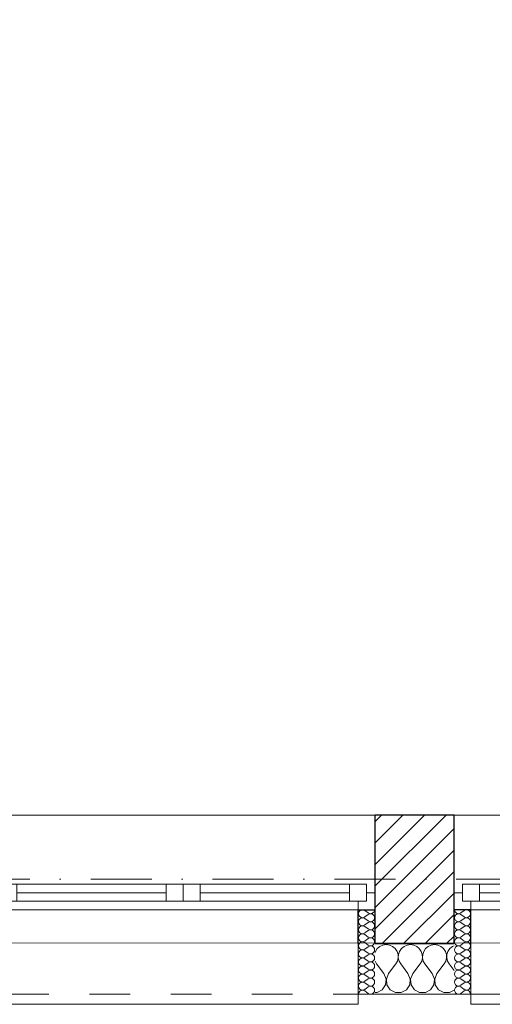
# Model space of a CAD drawing. Header units: millimetres. Extents: x 172139 to 266886, y 89525 to 138225.
# Tile 83 of 94: x 221631 to 223028, y 106825 to 109738. Entities that reach past the tile are written whole.
import ezdxf

# ---------------------------------------------------------------- set-up
doc = ezdxf.new("R2010")
doc.units = ezdxf.units.MM
doc.header["$MEASUREMENT"] = 0
doc.linetypes.add('Kropki i Kreski', pattern=[360, 180, -90, 0, -90])
doc.linetypes.add('Przerywana', pattern=[240, 120, -120])
for name, color, linetype in [('Konstrukcja - Siatki mod', 7, 'Continuous'), ('KR_INW', 7, 'Continuous'), ('NAPIS_SODON', 7, 'Continuous'), ('Okna ArchiCADa', 7, 'Continuous')]:
    doc.layers.add(name, color=color, linetype=linetype)
doc.layers.add('Konstrukcja - Siatki mod_Nr_pióra__48', color=7, linetype='Continuous', lineweight=15, true_color=0xa80f02)
doc.layers.add('KR_INW_Nr_pióra__102', color=7, linetype='Continuous', lineweight=5, true_color=0xcccccc)
for name, color, linetype, lineweight in [('KR_INW_Nr_pióra__101', 252, 'Continuous', 5), ('KR_INW_Nr_pióra__27', 7, 'Continuous', 25), ('KR_INW_Nr_pióra__47', 7, 'Continuous', 15), ('NAPIS_SODON_Nr_pióra__1', 7, 'Continuous', 13), ('Okna ArchiCADa_Nr_pióra__1', 7, 'Continuous', 13), ('Okna ArchiCADa_Nr_pióra__27', 7, 'Continuous', 25)]:
    doc.layers.add(name, color=color, linetype=linetype, lineweight=lineweight)

# ---------------------------------------------------------------- blocks, each defined once
blk = doc.blocks.new('Strop_1', base_point=(179225, 121523.3))
at = {"layer": 'NAPIS_SODON_Nr_pióra__1', "linetype": 'Continuous', "flags": 128}
blk.add_lwpolyline([(179225, 121523.3), (179225.9, 107003.8), (250898.3, 107008.3), (250897.4, 121527.8)], close=True, dxfattribs=at)
blk = doc.blocks.new('*X167')
at = {"layer": 'KR_INW_Nr_pióra__102', "linetype": 'Continuous'}
for p, q in [((222687.9, 106989.9), (222682.3, 106981.8)), ((222695.5, 106996.2), (222687.9, 106989.9)), ((222704.5, 107000.2), (222695.5, 106996.2)), ((222714.3, 107001.6), (222704.5, 107000.2)), ((222724, 107000.2), (222714.3, 107001.6)), ((222733.1, 106996.2), (222724, 107000.2)), ((222740.6, 106989.9), (222733.1, 106996.2)), ((222746.2, 106981.8), (222740.6, 106989.9)), ((222759.4, 106989.9), (222753.8, 106981.8)), ((222766.9, 106996.2), (222759.4, 106989.9)), ((222776, 107000.2), (222766.9, 106996.2)), ((222785.7, 107001.6), (222776, 107000.2)), ((222795.5, 107000.2), (222785.7, 107001.6)), ((222804.5, 106996.2), (222795.5, 107000.2)), ((222812.1, 106989.9), (222804.5, 106996.2)), ((222817.7, 106981.8), (222812.1, 106989.9)), ((222830.8, 106989.9), (222825.2, 106981.8)), ((222838.4, 106996.2), (222830.8, 106989.9)), ((222847.4, 107000.2), (222838.4, 106996.2)), ((222857.1, 107001.6), (222847.4, 107000.2)), ((222866.9, 107000.2), (222857.1, 107001.6)), ((222875.9, 106996.2), (222866.9, 107000.2)), ((222883.5, 106989.9), (222875.9, 106996.2)), ((222889.1, 106981.8), (222883.5, 106989.9)), ((222902.2, 106989.9), (222896.6, 106981.8)), ((222909.8, 106996.2), (222902.2, 106989.9)), ((222914.7, 106998.4), (222909.8, 106996.2)), ((222682.3, 106981.8), (222681.2, 106978.4)), ((222749.4, 106972.5), (222746.2, 106981.8)), ((222747.6, 106953.1), (222749.9, 106962.6)), ((222749.9, 106962.6), (222749.4, 106972.5)), ((222750.6, 106972.5), (222750.1, 106962.6)), ((222750.1, 106962.6), (222752.4, 106953.1)), ((222753.8, 106981.8), (222750.6, 106972.5)), ((222820.8, 106972.5), (222817.7, 106981.8)), ((222819.1, 106953.1), (222821.3, 106962.6)), ((222821.3, 106962.6), (222820.8, 106972.5)), ((222822.1, 106972.5), (222821.6, 106962.6)), ((222821.6, 106962.6), (222823.8, 106953.1)), ((222825.2, 106981.8), (222822.1, 106972.5)), ((222892.2, 106972.5), (222889.1, 106981.8)), ((222890.5, 106953.1), (222892.7, 106962.6)), ((222892.7, 106962.6), (222892.2, 106972.5)), ((222893.5, 106972.5), (222893, 106962.6)), ((222893, 106962.6), (222895.2, 106953.1)), ((222896.6, 106981.8), (222893.5, 106972.5)), ((222681.2, 106952.6), (222685.7, 106944.4)), ((222707.1, 106915.9), (222685.7, 106944.4)), ((222721.4, 106915.9), (222742.9, 106944.4)), ((222742.9, 106944.4), (222747.6, 106953.1)), ((222752.4, 106953.1), (222757.1, 106944.4)), ((222778.6, 106915.9), (222757.1, 106944.4)), ((222792.9, 106915.9), (222814.3, 106944.4)), ((222814.3, 106944.4), (222819.1, 106953.1)), ((222823.8, 106953.1), (222828.6, 106944.4)), ((222850, 106915.9), (222828.6, 106944.4)), ((222864.3, 106915.9), (222885.7, 106944.4)), ((222885.7, 106944.4), (222890.5, 106953.1)), ((222895.2, 106953.1), (222900, 106944.4)), ((222914.7, 106924.8), (222900, 106944.4)), ((222713.9, 106899.8), (222707.1, 106915.9)), ((222721.4, 106915.9), (222714.7, 106899.8)), ((222785.3, 106899.8), (222778.6, 106915.9)), ((222792.9, 106915.9), (222786.1, 106899.8)), ((222856.7, 106899.8), (222850, 106915.9)), ((222864.3, 106915.9), (222857.6, 106899.8)), ((222702.6, 106868), (222712.2, 106882.5)), ((222712.2, 106882.5), (222713.9, 106899.8)), ((222714.7, 106899.8), (222716.3, 106882.5)), ((222716.3, 106882.5), (222726, 106868)), ((222774, 106868), (222783.7, 106882.5)), ((222783.7, 106882.5), (222785.3, 106899.8)), ((222786.1, 106899.8), (222787.8, 106882.5)), ((222787.8, 106882.5), (222797.4, 106868)), ((222845.5, 106868), (222855.1, 106882.5)), ((222855.1, 106882.5), (222856.7, 106899.8)), ((222857.6, 106899.8), (222859.2, 106882.5)), ((222859.2, 106882.5), (222868.8, 106868)), ((222681.2, 106859.8), (222687.3, 106859.8)), ((222687.3, 106859.8), (222702.6, 106868)), ((222726, 106868), (222741.3, 106859.8)), ((222741.3, 106859.8), (222758.7, 106859.8)), ((222758.7, 106859.8), (222774, 106868)), ((222797.4, 106868), (222812.7, 106859.8)), ((222812.7, 106859.8), (222830.1, 106859.8)), ((222830.1, 106859.8), (222845.5, 106868)), ((222868.8, 106868), (222884.2, 106859.8)), ((222884.2, 106859.8), (222901.6, 106859.8)), ((222901.6, 106859.8), (222914.7, 106866.9))]:
    blk.add_line(p, q, dxfattribs=at)
blk = doc.blocks.new('*X210')
at = {"layer": 'KR_INW_Nr_pióra__102', "linetype": 'Continuous'}
for p, q in [((222660.9, 107095.6), (222651.4, 107102.8)), ((222660.9, 107090.9), (222651.4, 107083.7)), ((222660.9, 107071.8), (222651.4, 107079)), ((222660.9, 107067), (222651.4, 107059.9)), ((222660.9, 107048), (222651.4, 107055.1)), ((222660.9, 107043.2), (222651.4, 107036.1)), ((222660.9, 107024.2), (222651.4, 107031.3)), ((222660.9, 107019.4), (222651.4, 107012.3)), ((222660.9, 107000.4), (222651.4, 107007.5)), ((222660.9, 106995.6), (222651.4, 106988.5)), ((222660.9, 106976.6), (222651.4, 106983.7)), ((222660.9, 106971.8), (222651.4, 106964.7)), ((222660.9, 106952.8), (222651.4, 106959.9)), ((222660.9, 106948), (222651.4, 106940.9)), ((222660.9, 106929), (222651.4, 106936.1)), ((222660.9, 106924.2), (222651.4, 106917)), ((222660.9, 106905.1), (222651.4, 106912.3)), ((222660.9, 106900.4), (222651.4, 106893.2)), ((222660.9, 106881.3), (222651.4, 106888.5)), ((222660.9, 106876.6), (222651.4, 106869.4)), ((222660.9, 106857.5), (222651.4, 106864.7))]:
    blk.add_line(p, q, dxfattribs=at)
for centre, start, end in [((222644.3, 107093.2), 53.1301, 180), ((222668.1, 107105.1), 233.1301, 0), ((222644.3, 107093.2), 180, 306.8699), ((222644.3, 107069.4), 53.1301, 180), ((222668.1, 107081.3), 233.1301, 126.8699), ((222644.3, 107069.4), 180, 306.8699), ((222644.3, 107045.6), 53.1301, 180), ((222668.1, 107057.5), 233.1301, 126.8699), ((222644.3, 107045.6), 180, 306.8699), ((222644.3, 107021.8), 53.1301, 180), ((222644.3, 107021.8), 180, 306.8699), ((222668.1, 107033.7), 233.1301, 126.8699), ((222668.1, 107009.9), 233.1301, 126.8699), ((222644.3, 106998), 53.1301, 180), ((222644.3, 106998), 180, 306.8699), ((222668.1, 106986.1), 233.1301, 126.8699), ((222644.3, 106974.2), 53.1301, 180), ((222644.3, 106974.2), 180, 306.8699), ((222644.3, 106950.4), 53.1301, 180), ((222668.1, 106962.3), 233.1301, 126.8699), ((222644.3, 106950.4), 180, 306.8699), ((222644.3, 106926.6), 53.1301, 180), ((222668.1, 106938.5), 233.1301, 126.8699), ((222644.3, 106926.6), 180, 306.8699), ((222644.3, 106902.8), 53.1301, 180), ((222644.3, 106902.8), 180, 306.8699), ((222668.1, 106914.7), 233.1301, 126.8699), ((222668.1, 106890.9), 233.1301, 126.8699), ((222644.3, 106879), 53.1301, 180), ((222644.3, 106879), 180, 306.8699), ((222668.1, 106867), 233.1301, 126.8699), ((222644.3, 106855.1), 53.1301, 180)]:
    blk.add_arc(centre, 11.9, start, end, dxfattribs=at)
blk = doc.blocks.new('*X211')
at = {"layer": 'KR_INW_Nr_pióra__102', "linetype": 'Continuous'}
for p, q in [((222935, 107095.6), (222944.5, 107102.8)), ((222935, 107090.9), (222944.5, 107083.7)), ((222935, 107071.8), (222944.5, 107079)), ((222935, 107067), (222944.5, 107059.9)), ((222935, 107048), (222944.5, 107055.1)), ((222935, 107043.2), (222944.5, 107036.1)), ((222935, 107024.2), (222944.5, 107031.3)), ((222935, 107019.4), (222944.5, 107012.3)), ((222935, 107000.4), (222944.5, 107007.5)), ((222935, 106995.6), (222944.5, 106988.5)), ((222935, 106976.6), (222944.5, 106983.7)), ((222935, 106971.8), (222944.5, 106964.7)), ((222935, 106952.8), (222944.5, 106959.9)), ((222935, 106948), (222944.5, 106940.9)), ((222935, 106929), (222944.5, 106936.1)), ((222935, 106924.2), (222944.5, 106917)), ((222935, 106905.1), (222944.5, 106912.3)), ((222935, 106900.4), (222944.5, 106893.2)), ((222935, 106881.3), (222944.5, 106888.5)), ((222935, 106876.6), (222944.5, 106869.4)), ((222935, 106857.5), (222944.5, 106864.7))]:
    blk.add_line(p, q, dxfattribs=at)
for centre, start, end in [((222927.8, 107105.1), 180, 306.8699), ((222951.6, 107093.2), 0, 126.8699), ((222927.8, 107081.3), 53.1301, 306.8699), ((222951.6, 107093.2), 233.1301, 0), ((222951.6, 107069.4), 0, 126.8699), ((222927.8, 107057.5), 53.1301, 306.8699), ((222951.6, 107069.4), 233.1301, 0), ((222951.6, 107045.6), 0, 126.8699), ((222927.8, 107033.7), 53.1301, 306.8699), ((222927.8, 107009.9), 53.1301, 306.8699), ((222951.6, 107045.6), 233.1301, 0), ((222951.6, 107021.8), 0, 126.8699), ((222951.6, 107021.8), 233.1301, 0), ((222927.8, 106986.1), 53.1301, 306.8699), ((222951.6, 106998), 0, 126.8699), ((222951.6, 106998), 233.1301, 0), ((222927.8, 106962.3), 53.1301, 306.8699), ((222951.6, 106974.2), 0, 126.8699), ((222951.6, 106974.2), 233.1301, 0), ((222951.6, 106950.4), 0, 126.8699), ((222927.8, 106938.5), 53.1301, 306.8699), ((222951.6, 106950.4), 233.1301, 0), ((222951.6, 106926.6), 0, 126.8699), ((222927.8, 106914.7), 53.1301, 306.8699), ((222927.8, 106890.9), 53.1301, 306.8699), ((222951.6, 106926.6), 233.1301, 0), ((222951.6, 106902.8), 0, 126.8699), ((222951.6, 106902.8), 233.1301, 0), ((222927.8, 106867), 53.1301, 306.8699), ((222951.6, 106879), 0, 126.8699), ((222951.6, 106879), 233.1301, 0), ((222951.6, 106855.1), 0, 126.8699)]:
    blk.add_arc(centre, 11.9, start, end, dxfattribs=at)
blk = doc.blocks.new('Okno dwuskrzydłowe 19_5')
at = {"layer": 'Okna ArchiCADa_Nr_pióra__1', "linetype": 'Continuous'}
for p, q in [((-566.8, 230), (566.8, 230)), ((-566.8, 0), (-541.8, 0)), ((-541.8, 25), (-491.8, 25)), ((-541.8, -25), (-541.8, 25)), ((-541.8, 0), (-541.8, -25)), ((-491.8, 25), (-50, 25)), ((-491.8, 25), (-491.8, -25)), ((-491.8, 25), (-50, 25)), ((-491.8, 0), (-50, 0)), ((-50, -25), (-50, 25)), ((-50, 25), (0, 25)), ((0, 25), (0, -25)), ((0, 25), (50, 25)), ((0, -25), (0, 25)), ((50, 25), (491.8, 25)), ((50, 25), (50, -25)), ((50, 25), (491.8, 25)), ((50, 0), (491.8, 0)), ((491.8, -25), (491.8, 25)), ((491.8, 25), (541.8, 25)), ((541.8, 25), (541.8, -25)), ((541.8, -25), (541.8, 0)), ((541.8, 0), (566.8, 0)), ((-541.8, -25), (-516.8, -25)), ((-491.8, -25), (-541.8, -25)), ((-516.8, -25), (-516.8, -50)), ((-50, -25), (-491.8, -25)), ((0, -25), (-50, -25)), ((50, -25), (0, -25)), ((491.8, -25), (50, -25)), ((541.8, -25), (491.8, -25)), ((516.8, -50), (516.8, -25)), ((516.8, -25), (541.8, -25)), ((-516.8, -50), (-566.8, -50)), ((0, -50), (-516.8, -50)), ((516.8, -50), (0, -50)), ((566.8, -50), (516.8, -50)), ((-516.8, -300), (-516.8, -330)), ((516.8, -330), (516.8, -300)), ((-516.8, -330), (516.8, -330))]:
    blk.add_line(p, q, dxfattribs=at)
at = {"layer": 'Okna ArchiCADa_Nr_pióra__1', "linetype": 'Przerywana'}
blk.add_line((-516.8, -300), (516.8, -300), dxfattribs=at)
at = {"layer": 'Okna ArchiCADa_Nr_pióra__27', "linetype": 'Continuous'}
for p, q in [((-566.8, -50), (-566.8, 0)), ((566.8, -50), (566.8, 0)), ((-516.8, -50), (-566.8, -50)), ((516.8, -50), (566.8, -50))]:
    blk.add_line(p, q, dxfattribs=at)
blk = doc.blocks.new('Ściana_3', base_point=(179075.1, 106855.1))
at = {"layer": 'KR_INW_Nr_pióra__101', "linetype": 'Continuous'}
h = blk.add_hatch(dxfattribs=at)
h.set_pattern_fill('Cegła_licówka', color=256, style=0, pattern_type=2)
h.set_pattern_definition([(45, (0, 0), (-31.819804, 31.819804), [])])
h.paths.add_polyline_path([(222681.2, 107155.1), (222681.2, 107105.1), (222681.2, 107005.1), (222914.7, 107005.1), (222914.7, 107105.1), (222914.7, 107155.1), (222914.7, 107385.1), (222681.2, 107385.1)])
at = {"layer": 'KR_INW_Nr_pióra__27', "linetype": 'Continuous'}
for p, q in [((222681.2, 107155.1), (222681.2, 107385.1)), ((222914.7, 107155.1), (222914.7, 107385.1)), ((222681.2, 107105.1), (222681.2, 107155.1)), ((222914.7, 107105.1), (222914.7, 107155.1)), ((222631.2, 107005.1), (222631.2, 107105.1)), ((222631.2, 107105.1), (222681.2, 107105.1)), ((222681.2, 107005.1), (222681.2, 107105.1)), ((222914.7, 107005.1), (222914.7, 107105.1)), ((222964.7, 107105.1), (222914.7, 107105.1)), ((222964.7, 107005.1), (222964.7, 107105.1)), ((222681.2, 107005.1), (222914.7, 107005.1))]:
    blk.add_line(p, q, dxfattribs=at)
at = {"layer": 'KR_INW_Nr_pióra__27', "linetype": 'Continuous', "flags": 128}
blk.add_lwpolyline([(222914.7, 107385.1), (222681.2, 107385.1)], dxfattribs=at)
at = {"layer": 'KR_INW_Nr_pióra__47', "linetype": 'Continuous'}
for p, q in [((222681.2, 107105.1), (222631.2, 107105.1)), ((222631.2, 107105.1), (222631.2, 106855.1)), ((222914.7, 107105.1), (222964.7, 107105.1)), ((222964.7, 107105.1), (222964.7, 106855.1)), ((222631.2, 106855.1), (222631.2, 107005.1)), ((222964.7, 106855.1), (222964.7, 107005.1)), ((222681.2, 106855.1), (222631.2, 106855.1)), ((222914.7, 106855.1), (222964.7, 106855.1))]:
    blk.add_line(p, q, dxfattribs=at)
at = {"layer": 'KR_INW_Nr_pióra__47', "linetype": 'Continuous', "flags": 128}
blk.add_lwpolyline([(222681.2, 106855.1), (222914.7, 106855.1)], dxfattribs=at)
at = {"layer": 'KR_INW'}
for name in ['*X210', '*X211', '*X167']:
    blk.add_blockref(name, (0, 0), dxfattribs=at)
at = {"layer": 'Okna ArchiCADa', "color": 21, "linetype": 'Continuous', "lineweight": 13, "true_color": 0xff9955, "zscale": 1000}
for p in [(222114.4, 107155.1), (223481.5, 107155.1)]:
    blk.add_blockref('Okno dwuskrzydłowe 19_5', p, dxfattribs=at)
blk = doc.blocks.new('Standardowy znacznik siatki_10')
at = {"layer": 'Konstrukcja - Siatki mod_Nr_pióra__48', "linetype": 'Kropki i Kreski'}
blk.add_line((1000, 0), (72912, 0), dxfattribs=at)

msp = doc.modelspace()

# ---------------------------------------------------------------- block references
at = {"layer": 'Konstrukcja - Siatki mod', "color": 8, "linetype": 'Continuous', "lineweight": 13, "zscale": 1000}
msp.add_blockref('Standardowy znacznik siatki_10', (177989.3, 107195.1), dxfattribs=at)
at = {"layer": 'KR_INW'}
msp.add_blockref('Ściana_3', (179075.1, 106855.1), dxfattribs=at)
at = {"layer": 'NAPIS_SODON', "linetype": 'Continuous'}
msp.add_blockref('Strop_1', (179225, 121523.3), dxfattribs=at)

doc.saveas('drawing.dxf')
